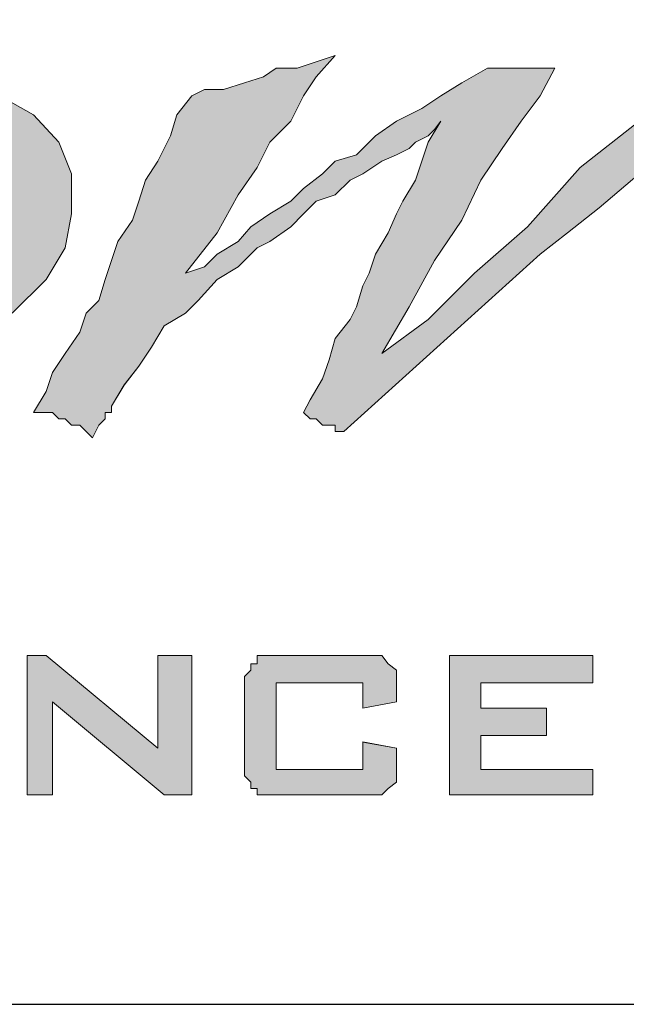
# Paper-space layout 'A3-V (Narrow)' of a CAD drawing. Header units: millimetres. Extents: x -4 to 293, y -14 to 406.
# Tile 5 of 17: x 114 to 121, y 6 to 17. Entities that reach past the tile are written whole.
import ezdxf

# ---------------------------------------------------------------- set-up
doc = ezdxf.new("R2010")
doc.units = ezdxf.units.MM
for name, color, linetype in [('Disegno1', 2, 'Continuous'), ('Tabella', 7, 'Continuous'), ('TabellaCampi', 2, 'Continuous'), ('TabellaIntestazioni', 1, 'Continuous')]:
    doc.layers.add(name, color=color, linetype=linetype)
doc.styles.get("Standard").update_dxf_attribs({"font": 'arial.ttf', "height": 3})

# ---------------------------------------------------------------- blocks, each defined once
blk = doc.blocks.new('L')
h = blk.add_hatch(color=5)
h.paths.add_polyline_path([(50.912, 9.696), (50.695, 9.334), (50.454, 9.021), (50.164, 8.659), (49.923, 8.274), (49.634, 7.912), (49.417, 7.526), (49.176, 7.213), (48.959, 6.852), (48.887, 6.707), (48.887, 6.466), (48.959, 6.321), (49.031, 6.177), (49.176, 6.104), (49.321, 6.008), (49.489, 5.935), (49.706, 5.935), (50.164, 5.935), (50.622, 6.104), (51.056, 6.249), (51.514, 6.393), (51.9, 6.707), (52.189, 6.924), (52.43, 7.141), (52.503, 7.382), (52.43, 7.382), (52.334, 7.382), (52.189, 7.382), (51.972, 7.31), (51.828, 7.31), (51.659, 7.31), (51.514, 7.31), (51.442, 7.31), (51.442, 7.213), (51.37, 7.141), (51.37, 7.068), (51.297, 6.924), (51.129, 6.852), (51.056, 6.707), (50.839, 6.61), (50.622, 6.466), (50.454, 6.393), (50.237, 6.393), (50.164, 6.393), (50.092, 6.393), (50.02, 6.466), (49.923, 6.538), (49.923, 6.707), (49.923, 6.779), (50.02, 6.996), (50.164, 7.382), (50.381, 7.912), (50.695, 8.346), (50.984, 8.876), (51.225, 9.334), (51.442, 9.624), (51.587, 9.696), (51.828, 9.696), (52.045, 9.792), (52.334, 9.792), (52.647, 9.792), (52.937, 9.696), (53.178, 9.696), (53.467, 9.624), (53.636, 9.551), (53.708, 9.624), (53.708, 9.696), (53.853, 9.865), (53.925, 10.009), (53.997, 10.154), (54.069, 10.299), (54.142, 10.467), (54.238, 10.54), (53.997, 10.54), (53.78, 10.54), (53.395, 10.467), (53.033, 10.467), (52.647, 10.395), (52.334, 10.299), (52.045, 10.226), (51.828, 10.226), (52.045, 10.467), (52.262, 10.757), (52.575, 11.07), (52.937, 11.359), (53.322, 11.745), (53.708, 12.034), (54.069, 12.348), (54.528, 12.637), (53.033, 12.637), (52.864, 12.42), (52.647, 12.203), (52.503, 11.89), (52.189, 11.6), (51.972, 11.215), (51.659, 10.829), (51.442, 10.467), (51.129, 10.009), (50.695, 10.009), (50.309, 9.937), (50.02, 9.937), (49.779, 9.865), (49.562, 9.865), (49.321, 9.865), (49.104, 9.865), (48.814, 9.937), (49.176, 10.54), (49.489, 11.07), (49.851, 11.432), (50.237, 11.745), (50.622, 11.89), (51.056, 11.962), (51.587, 11.962), (52.117, 11.817), (52.72, 12.565), (52.647, 12.637), (52.575, 12.637), (52.43, 12.637), (52.262, 12.637), (52.045, 12.637), (51.828, 12.565), (51.587, 12.565), (50.839, 12.492), (50.164, 12.275), (49.634, 11.89), (49.248, 11.504), (48.887, 11.142), (48.573, 10.684), (48.356, 10.226), (48.115, 9.937), (46.548, 9.937), (46.621, 9.865), (46.693, 9.696), (46.765, 9.624), (46.765, 9.551), (46.838, 9.479), (46.91, 9.407), (47.006, 9.407), (47.079, 9.407), (47.151, 9.407), (47.223, 9.407), (47.368, 9.407), (47.44, 9.407), (47.609, 9.407), (47.754, 9.407), (47.971, 9.479), (44.21, 4.2), (44.957, 3.597), (45.56, 4.441), (46.018, 5.188), (46.548, 5.935), (47.006, 6.707), (47.44, 7.454), (47.898, 8.129), (48.284, 8.804), (48.646, 9.479), (48.887, 9.551), (49.176, 9.551), (49.489, 9.551), (49.779, 9.624), (50.092, 9.624), (50.381, 9.624), (50.695, 9.624)])
h.paths.add_polyline_path([(46.548, 3.091), (48.212, 3.091), (48.212, 2.778), (46.91, 2.778), (46.91, 2.488), (47.681, 2.488), (47.681, 2.175), (46.91, 2.175), (46.91, 1.789), (48.212, 1.789), (48.212, 1.5), (46.548, 1.5)])
h.paths.add_polyline_path([(50.164, 2.778), (49.104, 2.778), (49.104, 2.488), (50.092, 2.488), (50.164, 2.488), (50.237, 2.488), (50.309, 2.488), (50.309, 2.392), (50.381, 2.392), (50.454, 2.32), (50.454, 2.247), (50.454, 2.175), (50.526, 2.175), (50.526, 2.103), (50.526, 1.886), (50.526, 1.789), (50.454, 1.789), (50.454, 1.717), (50.454, 1.645), (50.454, 1.572), (50.381, 1.572), (50.309, 1.5), (50.237, 1.5), (50.164, 1.5), (50.092, 1.5), (49.104, 1.5), (49.031, 1.5), (48.959, 1.5), (48.887, 1.5), (48.887, 1.572), (48.814, 1.572), (48.718, 1.645), (48.718, 1.717), (48.718, 1.789), (48.718, 1.886), (48.718, 1.958), (49.031, 1.958), (49.031, 1.789), (50.164, 1.789), (50.164, 2.175), (49.176, 2.175), (49.104, 2.175), (49.031, 2.175), (48.959, 2.175), (48.887, 2.175), (48.887, 2.247), (48.814, 2.247), (48.814, 2.32), (48.814, 2.392), (48.814, 2.488), (48.814, 2.561), (48.814, 2.705), (48.814, 2.778), (48.814, 2.85), (48.814, 2.922), (48.887, 2.995), (48.959, 3.091), (49.031, 3.091), (49.104, 3.091), (49.176, 3.091), (50.092, 3.091), (50.164, 3.091), (50.237, 3.091), (50.309, 3.091), (50.381, 2.995), (50.454, 2.922), (50.454, 2.85), (50.454, 2.778), (50.454, 2.705), (50.164, 2.633)])
h.paths.add_polyline_path([(46.163, 8.587), (46.163, 8.201), (46.09, 7.743), (45.873, 7.382), (45.488, 6.996), (45.03, 6.707), (44.596, 6.393), (43.993, 6.177), (43.294, 6.008), (42.619, 5.863), (41.944, 5.863), (41.414, 5.935), (40.811, 6.104), (40.377, 6.321), (39.992, 6.538), (39.702, 6.924), (39.534, 7.31), (39.534, 7.671), (39.702, 8.057), (39.919, 8.418), (40.209, 8.804), (40.667, 9.093), (41.197, 9.407), (41.8, 9.624), (42.475, 9.865), (43.077, 9.937), (43.752, 9.937), (44.355, 9.865), (44.885, 9.696), (45.343, 9.551), (45.705, 9.262), (46.018, 8.949)])
h.paths.add_polyline_path([(42.089, 9.262), (42.547, 9.334), (43.077, 9.334), (43.463, 9.334), (43.897, 9.19), (44.21, 9.021), (44.499, 8.876), (44.741, 8.587), (44.813, 8.346), (44.813, 8.057), (44.741, 7.743), (44.596, 7.454), (44.355, 7.213), (43.993, 6.924), (43.608, 6.779), (43.222, 6.538), (42.692, 6.466), (42.258, 6.393), (41.727, 6.393), (41.269, 6.393), (40.884, 6.538), (40.522, 6.707), (40.305, 6.852), (40.064, 7.068), (39.992, 7.382), (39.919, 7.671), (40.064, 7.984), (40.209, 8.274), (40.45, 8.515), (40.739, 8.732), (41.125, 8.949), (41.583, 9.19)], flags=16)
h.paths.add_polyline_path([(37.653, 10.082), (37.798, 10.082), (38.184, 10.082), (38.642, 10.009), (39.172, 10.009), (39.702, 9.937), (40.136, 9.865), (40.45, 9.865), (40.594, 9.792), (40.377, 9.696), (40.136, 9.624), (39.919, 9.479), (39.775, 9.407), (39.606, 9.262), (39.534, 9.19), (39.389, 9.021), (39.389, 8.949), (38.859, 9.262), (38.256, 9.407), (37.726, 9.551), (37.123, 9.551), (36.593, 9.551), (36.087, 9.479), (35.628, 9.407), (35.243, 9.262), (34.881, 9.093), (34.64, 8.949), (34.568, 8.804), (34.568, 8.659), (34.712, 8.515), (35.026, 8.346), (35.484, 8.274), (36.087, 8.274), (36.448, 8.274), (36.906, 8.274), (37.436, 8.201), (37.967, 8.201), (38.401, 8.057), (38.786, 7.816), (38.931, 7.743), (39.1, 7.526), (39.172, 7.382), (39.172, 7.141), (39.1, 7.068), (39.003, 6.996), (38.859, 6.852), (38.786, 6.779), (38.642, 6.61), (38.401, 6.538), (38.256, 6.466), (38.184, 6.393), (37.726, 6.249), (37.364, 6.177), (36.978, 6.104), (36.593, 6.008), (36.159, 6.008), (35.773, 5.935), (35.387, 6.008), (35.098, 6.008), (34.712, 6.104), (34.351, 6.177), (33.965, 6.321), (33.579, 6.466), (33.218, 6.61), (32.905, 6.779), (32.76, 6.996), (32.688, 7.141), (32.76, 7.141), (32.76, 7.213), (32.832, 7.213), (32.905, 7.31), (32.977, 7.31), (33.507, 6.924), (34.038, 6.61), (34.64, 6.466), (35.243, 6.321), (35.845, 6.321), (36.376, 6.321), (36.906, 6.393), (37.364, 6.466), (37.726, 6.61), (38.039, 6.779), (38.184, 6.996), (38.184, 7.141), (38.039, 7.31), (37.726, 7.526), (37.195, 7.599), (36.448, 7.671), (36.159, 7.743), (35.773, 7.816), (35.387, 7.912), (34.954, 8.057), (34.568, 8.201), (34.351, 8.346), (34.11, 8.659), (34.11, 8.876), (34.11, 9.093), (34.279, 9.262), (34.423, 9.407), (34.568, 9.551), (35.026, 9.792), (35.556, 9.937), (36.159, 10.009), (36.689, 10.082), (37.195, 10.082)])
h.paths.add_polyline_path([(34.881, 10.154), (34.568, 10.009), (34.351, 9.937), (34.11, 9.792), (33.893, 9.624), (33.748, 9.551), (33.579, 9.407), (33.507, 9.262), (33.435, 9.093), (33.29, 9.093), (33.146, 9.093), (32.905, 9.093), (32.76, 9.093), (32.615, 9.093), (32.374, 9.021), (32.23, 9.021), (32.013, 8.949), (31.482, 8.804), (31.024, 8.587), (30.494, 8.274), (29.964, 7.912), (29.457, 7.526), (28.999, 7.141), (28.541, 6.779), (28.252, 6.393), (28.156, 6.321), (28.011, 6.177), (27.939, 6.104), (27.794, 5.935), (27.722, 5.791), (27.553, 5.719), (27.481, 5.646), (27.481, 5.574), (27.408, 5.719), (27.408, 5.791), (27.336, 5.935), (27.264, 6.008), (27.264, 6.104), (27.191, 6.249), (27.119, 6.321), (27.119, 6.466), (27.408, 6.779), (27.722, 7.141), (28.011, 7.526), (28.252, 7.912), (28.397, 8.346), (28.614, 8.804), (28.758, 9.262), (28.999, 9.792), (30.663, 10.009), (30.494, 9.696), (30.277, 9.479), (30.06, 9.19), (29.819, 8.876), (29.602, 8.587), (29.361, 8.274), (29.144, 7.912), (28.927, 7.599), (29.144, 7.743), (29.361, 7.912), (29.602, 8.129), (29.891, 8.274), (30.205, 8.515), (30.494, 8.732), (30.735, 8.876), (30.952, 9.021), (31.169, 9.093), (31.41, 9.262), (31.627, 9.334), (31.868, 9.479), (32.085, 9.551), (32.302, 9.696), (32.543, 9.792), (32.688, 9.865), (33.146, 10.009), (33.579, 10.082), (34.038, 10.154), (34.351, 10.154), (34.64, 10.226), (34.785, 10.154)])
h.paths.add_polyline_path([(37.581, 3.091), (37.653, 3.091), (37.653, 2.995), (37.726, 2.995), (37.726, 2.922), (37.798, 2.922), (37.798, 2.85), (37.798, 2.778), (37.798, 2.705), (37.798, 1.886), (37.798, 1.789), (37.798, 1.717), (37.798, 1.645), (37.726, 1.645), (37.726, 1.572), (37.653, 1.572), (37.653, 1.5), (37.581, 1.5), (37.509, 1.5), (37.436, 1.5), (36.231, 1.5), (36.159, 1.5), (36.087, 1.5), (35.99, 1.5), (35.99, 1.572), (35.918, 1.572), (35.918, 1.645), (35.845, 1.645), (35.845, 1.717), (35.845, 1.789), (35.845, 1.886), (35.845, 2.705), (35.845, 2.778), (35.845, 2.85), (35.845, 2.922), (35.918, 2.922), (35.918, 2.995), (35.99, 2.995), (35.99, 3.091), (36.087, 3.091), (36.159, 3.091), (36.231, 3.091), (37.436, 3.091), (37.509, 3.091)])
h.paths.add_polyline_path([(38.497, 3.091), (38.859, 3.091), (38.859, 1.789), (39.992, 1.789), (39.992, 1.5), (38.497, 1.5)])
h.paths.add_polyline_path([(42.017, 2.778), (40.739, 2.778), (40.739, 1.789), (42.017, 1.789)], flags=16)
h.paths.add_polyline_path([(40.45, 2.705), (40.45, 2.778), (40.45, 2.85), (40.45, 2.922), (40.45, 2.995), (40.522, 2.995), (40.594, 3.091), (40.667, 3.091), (40.739, 3.091), (40.811, 3.091), (41.944, 3.091), (42.017, 3.091), (42.089, 3.091), (42.185, 3.091), (42.258, 3.091), (42.258, 2.995), (42.33, 2.995), (42.33, 2.922), (42.33, 2.85), (42.402, 2.85), (42.402, 2.778), (42.402, 2.705), (42.402, 1.886), (42.402, 1.789), (42.402, 1.717), (42.33, 1.717), (42.33, 1.645), (42.33, 1.572), (42.258, 1.572), (42.258, 1.5), (42.185, 1.5), (42.089, 1.5), (42.017, 1.5), (41.944, 1.5), (40.811, 1.5), (40.739, 1.5), (40.667, 1.5), (40.594, 1.5), (40.522, 1.572), (40.45, 1.572), (40.45, 1.645), (40.45, 1.717), (40.45, 1.789), (40.45, 1.886)])
h.paths.add_polyline_path([(44.499, 2.778), (43.391, 2.778), (43.391, 1.789), (44.499, 1.789), (44.499, 2.103), (43.897, 2.103), (43.897, 2.392), (44.885, 2.392), (44.885, 1.886), (44.885, 1.789), (44.885, 1.717), (44.813, 1.645), (44.813, 1.572), (44.741, 1.572), (44.741, 1.5), (44.668, 1.5), (44.596, 1.5), (44.499, 1.5), (43.391, 1.5), (43.294, 1.5), (43.222, 1.5), (43.15, 1.5), (43.077, 1.572), (43.005, 1.645), (43.005, 1.717), (43.005, 1.789), (43.005, 1.886), (43.005, 2.705), (43.005, 2.778), (43.005, 2.85), (43.005, 2.922), (43.077, 2.995), (43.15, 3.091), (43.222, 3.091), (43.294, 3.091), (43.391, 3.091), (44.499, 3.091), (44.596, 3.091), (44.668, 3.091), (44.741, 3.091), (44.741, 2.995), (44.813, 2.995), (44.813, 2.922), (44.885, 2.85), (44.885, 2.778), (44.885, 2.705), (44.499, 2.633)])
h.paths.add_polyline_path([(45.488, 3.091), (45.873, 3.091), (45.873, 1.5), (45.488, 1.5)])
h.paths.add_polyline_path([(29.747, 3.091), (29.819, 3.091), (29.891, 3.091), (29.964, 3.091), (29.964, 2.995), (30.06, 2.995), (30.06, 2.922), (30.132, 2.85), (30.132, 2.778), (30.132, 2.705), (30.132, 2.561), (29.747, 2.488), (29.747, 2.778), (28.758, 2.778), (28.758, 1.789), (29.747, 1.789), (29.747, 2.103), (30.132, 2.03), (30.132, 1.886), (30.132, 1.789), (30.132, 1.717), (30.06, 1.645), (30.06, 1.572), (29.964, 1.572), (29.964, 1.5), (29.891, 1.5), (29.819, 1.5), (29.747, 1.5), (28.758, 1.5), (28.686, 1.5), (28.614, 1.5), (28.541, 1.5), (28.469, 1.572), (28.397, 1.645), (28.397, 1.717), (28.397, 1.789), (28.397, 1.886), (28.397, 2.705), (28.397, 2.778), (28.397, 2.85), (28.397, 2.922), (28.469, 2.995), (28.541, 3.091), (28.614, 3.091), (28.686, 3.091), (28.758, 3.091)])
h.paths.add_polyline_path([(30.735, 3.091), (31.097, 3.091), (31.097, 2.488), (32.23, 2.488), (32.23, 3.091), (32.615, 3.091), (32.615, 1.5), (32.23, 1.5), (32.23, 2.175), (31.097, 2.175), (31.097, 1.5), (30.735, 1.5)])
h.paths.add_polyline_path([(33.29, 3.091), (33.579, 3.091), (34.881, 2.03), (34.881, 3.091), (35.17, 3.091), (35.17, 1.5), (34.954, 1.5), (33.676, 2.561), (33.676, 1.5), (33.29, 1.5)])
h.paths.add_polyline_path([(37.436, 2.778), (36.231, 2.778), (36.231, 1.789), (37.436, 1.789)], flags=16)
h.paths.add_polyline_path([(27.481, 9.021), (27.191, 9.334), (26.806, 9.551), (26.275, 9.696), (25.673, 9.865), (25.07, 9.865), (24.395, 9.865), (23.72, 9.696), (23.045, 9.551), (22.443, 9.334), (21.912, 9.021), (21.551, 8.659), (21.237, 8.346), (21.02, 7.984), (20.948, 7.599), (21.02, 7.213), (21.165, 6.852), (21.551, 6.538), (21.912, 6.321), (22.443, 6.177), (22.973, 6.008), (23.648, 6.008), (24.323, 6.008), (24.998, 6.104), (25.239, 6.177), (25.456, 6.249), (25.769, 6.393), (26.058, 6.466), (26.275, 6.61), (26.589, 6.707), (26.806, 6.852), (27.047, 6.924), (25.842, 7.141), (25.673, 6.996), (25.456, 6.852), (25.167, 6.707), (24.853, 6.61), (24.178, 6.466), (23.431, 6.466), (23.045, 6.466), (22.756, 6.538), (22.443, 6.61), (22.153, 6.779), (21.84, 6.924), (21.695, 7.141), (21.551, 7.454), (21.454, 7.743), (27.481, 7.599), (27.553, 7.743), (27.649, 7.912), (27.722, 7.984), (27.722, 8.129), (27.722, 8.274), (27.722, 8.418), (27.722, 8.587), (27.722, 8.659)])
h.paths.add_polyline_path([(22.901, 8.949), (23.262, 9.021), (23.648, 9.093), (23.865, 9.19), (24.251, 9.262), (24.636, 9.262), (25.07, 9.262), (25.6, 9.19), (26.058, 9.093), (26.372, 8.876), (26.516, 8.732), (26.589, 8.587), (26.589, 8.418), (26.589, 8.201), (21.454, 7.984), (21.623, 8.201), (21.84, 8.418), (22.226, 8.659), (22.515, 8.804)], flags=16)
h.paths.add_polyline_path([(20.707, 15.506), (21.84, 15.12), (22.973, 14.758), (23.865, 14.373), (24.636, 14.083), (25.239, 13.698), (25.673, 13.408), (26.058, 13.095), (26.203, 12.806), (26.275, 12.565), (26.203, 12.348), (26.058, 12.107), (25.769, 11.89), (25.383, 11.673), (24.323, 11.359), (22.973, 11.07), (21.31, 10.829), (19.429, 10.684), (17.404, 10.612), (15.283, 10.612), (13.114, 10.684), (10.92, 10.829), (8.823, 10.998), (6.774, 11.287), (8.437, 12.806), (8.823, 12.565), (9.257, 12.275), (9.787, 12.034), (10.317, 11.89), (11.595, 11.6), (12.873, 11.287), (14.319, 11.215), (15.813, 11.142), (17.236, 11.142), (18.682, 11.215), (20.032, 11.359), (21.237, 11.6), (22.298, 11.89), (23.118, 12.203), (23.431, 12.42), (23.648, 12.565), (23.793, 12.806), (23.865, 13.023), (23.865, 13.24), (23.793, 13.481), (23.576, 13.698), (23.359, 13.915), (22.756, 14.3), (21.985, 14.614), (21.02, 14.831), (19.887, 15.048), (18.61, 15.289), (17.236, 15.433), (15.813, 15.506), (14.222, 15.506), (12.728, 15.433), (11.137, 15.361), (9.57, 15.12), (7.979, 14.903), (6.557, 14.517), (5.11, 14.011), (4.435, 13.77), (3.833, 13.481), (3.23, 13.095), (2.628, 12.806), (0, 13.553), (2.025, 14.228), (4.002, 14.831), (5.882, 15.216), (7.762, 15.578), (9.498, 15.819), (11.137, 15.964), (12.728, 16.108), (14.15, 16.108), (15.597, 16.108), (16.874, 16.036), (18.007, 15.891), (19.044, 15.819)])
h.paths.add_polyline_path([(20.707, 9.696), (21.02, 9.865), (21.237, 10.009), (21.551, 10.154), (21.768, 10.154), (21.985, 10.154), (22.153, 10.154), (22.298, 10.154), (22.37, 10.154), (22.443, 10.154), (22.587, 10.082), (22.828, 10.009), (23.045, 9.865), (22.443, 9.792), (21.84, 9.551), (21.237, 9.334), (20.635, 8.949), (20.104, 8.587), (19.646, 8.201), (19.285, 7.912), (18.971, 7.671), (16.729, 5.646), (16.633, 5.646), (16.633, 5.719), (16.561, 5.719), (16.488, 5.719), (16.416, 5.791), (16.344, 5.791), (16.271, 5.863), (16.344, 6.008), (16.488, 6.249), (16.561, 6.466), (16.633, 6.707), (16.802, 6.924), (16.874, 7.068), (16.946, 7.31), (17.019, 7.454), (17.091, 7.671), (17.236, 7.912), (17.332, 8.129), (17.404, 8.274), (17.549, 8.515), (17.621, 8.732), (17.694, 8.949), (17.838, 9.19), (17.766, 9.093), (17.694, 9.021), (17.549, 8.949), (17.477, 8.876), (17.332, 8.804), (17.163, 8.732), (16.946, 8.587), (16.802, 8.515), (16.633, 8.346), (16.416, 8.274), (16.271, 8.129), (16.127, 7.984), (15.886, 7.816), (15.741, 7.743), (15.597, 7.599), (15.524, 7.526), (15.283, 7.382), (15.066, 7.141), (14.922, 6.996), (14.68, 6.852), (14.536, 6.61), (14.391, 6.393), (14.222, 6.177), (14.078, 5.935), (14.078, 5.863), (14.006, 5.863), (14.006, 5.791), (13.933, 5.719), (13.861, 5.574), (13.789, 5.646), (13.716, 5.719), (13.62, 5.719), (13.548, 5.791), (13.475, 5.791), (13.403, 5.863), (13.258, 5.863), (13.186, 5.863), (13.331, 6.104), (13.403, 6.321), (13.548, 6.538), (13.716, 6.779), (13.789, 6.996), (13.933, 7.141), (14.006, 7.382), (14.078, 7.599), (14.15, 7.816), (14.319, 8.057), (14.391, 8.274), (14.464, 8.515), (14.608, 8.732), (14.753, 9.021), (14.825, 9.262), (14.994, 9.479), (15.138, 9.551), (15.355, 9.551), (15.597, 9.624), (15.813, 9.696), (15.958, 9.792), (16.199, 9.792), (16.416, 9.865), (16.633, 9.937), (16.416, 9.696), (16.271, 9.479), (16.127, 9.19), (15.886, 8.949), (15.741, 8.659), (15.524, 8.346), (15.283, 7.912), (14.922, 7.454), (15.138, 7.526), (15.283, 7.671), (15.524, 7.816), (15.669, 7.984), (15.886, 8.129), (16.127, 8.274), (16.271, 8.418), (16.488, 8.587), (16.633, 8.732), (16.874, 8.804), (17.091, 9.021), (17.332, 9.19), (17.621, 9.334), (17.838, 9.479), (18.079, 9.624), (18.369, 9.792), (18.441, 9.792), (18.537, 9.792), (18.682, 9.792), (18.754, 9.792), (18.827, 9.792), (18.971, 9.792), (19.044, 9.792), (19.14, 9.792), (18.971, 9.479), (18.754, 9.19), (18.537, 8.876), (18.296, 8.515), (18.079, 8.057), (17.766, 7.599), (17.477, 7.068), (17.163, 6.538), (17.694, 6.924), (18.224, 7.454), (18.827, 7.984), (19.429, 8.659), (20.104, 9.19)])
h.paths.add_polyline_path([(12.342, 9.696), (12.8, 9.479), (13.186, 9.262), (13.475, 8.949), (13.62, 8.587), (13.62, 8.129), (13.548, 7.743), (13.331, 7.382), (12.945, 6.996), (12.511, 6.707), (11.981, 6.393), (11.45, 6.177), (10.775, 5.935), (10.1, 5.863), (9.425, 5.863), (8.823, 5.935), (8.292, 6.104), (7.834, 6.321), (7.449, 6.538), (7.159, 6.852), (7.015, 7.213), (7.015, 7.671), (7.159, 8.057), (7.376, 8.418), (7.69, 8.804), (8.124, 9.093), (8.654, 9.407), (9.257, 9.624), (9.859, 9.792), (10.534, 9.937), (11.233, 9.937), (11.836, 9.865)])
h.paths.add_polyline_path([(21.695, 2.561), (21.623, 2.633), (21.551, 2.705), (21.454, 2.705), (21.454, 2.778), (21.382, 2.778), (21.31, 2.778), (21.237, 2.778), (21.165, 2.778), (20.49, 2.778), (20.49, 1.789), (21.02, 1.789), (21.093, 1.789), (21.165, 1.789), (21.237, 1.789), (21.31, 1.789), (21.382, 1.886), (21.454, 1.886), (21.551, 1.886), (21.623, 1.958), (21.623, 2.03), (21.695, 2.103), (21.695, 2.175), (21.695, 2.247), (21.695, 2.32), (21.695, 2.392), (21.695, 2.488)], flags=16)
h.paths.add_polyline_path([(21.165, 3.091), (21.31, 3.091), (21.382, 3.091), (21.454, 3.091), (21.551, 2.995), (21.623, 2.995), (21.695, 2.922), (21.768, 2.922), (21.84, 2.85), (21.912, 2.85), (21.912, 2.778), (21.985, 2.705), (21.985, 2.633), (22.057, 2.561), (22.057, 2.488), (22.057, 2.392), (22.057, 2.32), (22.057, 2.175), (22.057, 2.103), (22.057, 2.03), (21.985, 1.958), (21.985, 1.886), (21.912, 1.789), (21.912, 1.717), (21.84, 1.717), (21.768, 1.645), (21.695, 1.572), (21.623, 1.572), (21.551, 1.572), (21.382, 1.5), (21.31, 1.5), (21.165, 1.5), (21.093, 1.5), (20.104, 1.5), (20.104, 3.091)])
h.paths.add_polyline_path([(24.636, 3.091), (23.72, 3.091), (23.72, 3.453), (25.914, 3.453), (25.914, 3.091), (25.07, 3.091), (25.07, 1.5), (24.636, 1.5)])
h.paths.add_polyline_path([(26.203, 3.091), (27.866, 3.091), (27.866, 2.778), (26.589, 2.778), (26.589, 2.488), (27.336, 2.488), (27.336, 2.175), (26.589, 2.175), (26.589, 1.789), (27.866, 1.789), (27.866, 1.5), (26.203, 1.5)])
h.paths.add_polyline_path([(13.114, 3.091), (13.331, 3.091), (14.608, 2.03), (14.608, 3.091), (14.994, 3.091), (14.994, 1.5), (14.68, 1.5), (13.403, 2.561), (13.403, 1.5), (13.114, 1.5)])
h.paths.add_polyline_path([(16.946, 2.778), (15.958, 2.778), (15.958, 1.789), (16.946, 1.789), (16.946, 2.103), (17.332, 2.03), (17.332, 1.886), (17.332, 1.789), (17.332, 1.717), (17.332, 1.645), (17.236, 1.572), (17.163, 1.5), (17.091, 1.5), (17.019, 1.5), (16.946, 1.5), (15.958, 1.5), (15.886, 1.5), (15.813, 1.5), (15.741, 1.5), (15.741, 1.572), (15.669, 1.572), (15.669, 1.645), (15.597, 1.717), (15.597, 1.789), (15.597, 1.886), (15.597, 2.705), (15.597, 2.778), (15.597, 2.85), (15.669, 2.922), (15.669, 2.995), (15.741, 2.995), (15.741, 3.091), (15.813, 3.091), (15.886, 3.091), (15.958, 3.091), (16.946, 3.091), (17.019, 3.091), (17.091, 3.091), (17.163, 3.091), (17.236, 2.995), (17.332, 2.922), (17.332, 2.85), (17.332, 2.778), (17.332, 2.705), (17.332, 2.561), (16.946, 2.488)])
h.paths.add_polyline_path([(17.935, 3.091), (19.574, 3.091), (19.574, 2.778), (18.296, 2.778), (18.296, 2.488), (19.044, 2.488), (19.044, 2.175), (18.296, 2.175), (18.296, 1.789), (19.574, 1.789), (19.574, 1.5), (17.935, 1.5)])
h.paths.add_polyline_path([(12.27, 8.274), (12.27, 8.057), (12.198, 7.743), (12.053, 7.454), (11.836, 7.141), (11.45, 6.924), (11.065, 6.707), (10.703, 6.538), (10.173, 6.393), (9.642, 6.321), (9.184, 6.321), (8.726, 6.393), (8.365, 6.466), (7.979, 6.61), (7.762, 6.852), (7.521, 7.068), (7.449, 7.382), (7.376, 7.671), (7.449, 7.984), (7.69, 8.201), (7.907, 8.515), (8.22, 8.732), (8.582, 8.949), (9.04, 9.093), (9.57, 9.262), (10.028, 9.334), (10.534, 9.334), (10.92, 9.262), (11.378, 9.19), (11.667, 9.021), (11.981, 8.804), (12.198, 8.587)], flags=16)
h.paths.add_polyline_path([(10.703, 13.408), (9.859, 13.167), (2.194, 4.899), (4.749, 6.008)])
h.paths.add_polyline_path([(4.291, 3.453), (4.677, 3.453), (5.81, 1.5), (5.279, 1.5), (5.038, 1.958), (3.905, 1.958), (3.688, 1.5), (3.23, 1.5)])
h.paths.add_polyline_path([(7.69, 2.561), (7.617, 2.633), (7.617, 2.705), (7.521, 2.705), (7.449, 2.778), (7.376, 2.778), (7.304, 2.778), (7.232, 2.778), (7.159, 2.778), (6.557, 2.778), (6.557, 1.789), (7.015, 1.789), (7.087, 1.789), (7.159, 1.789), (7.232, 1.789), (7.304, 1.789), (7.376, 1.886), (7.449, 1.886), (7.521, 1.886), (7.617, 1.958), (7.69, 2.03), (7.69, 2.103), (7.69, 2.175), (7.69, 2.247), (7.69, 2.32), (7.69, 2.392), (7.69, 2.488)], flags=16)
h.paths.add_polyline_path([(6.171, 3.091), (7.159, 3.091), (7.304, 3.091), (7.376, 3.091), (7.449, 3.091), (7.521, 2.995), (7.69, 2.995), (7.762, 2.922), (7.834, 2.85), (7.907, 2.85), (7.979, 2.778), (7.979, 2.705), (8.051, 2.633), (8.051, 2.561), (8.051, 2.488), (8.051, 2.392), (8.051, 2.32), (8.051, 2.175), (8.051, 2.103), (8.051, 2.03), (8.051, 1.958), (7.979, 1.886), (7.979, 1.789), (7.907, 1.717), (7.834, 1.717), (7.762, 1.645), (7.69, 1.572), (7.617, 1.572), (7.521, 1.572), (7.449, 1.5), (7.304, 1.5), (7.232, 1.5), (7.087, 1.5), (6.171, 1.5)])
h.paths.add_polyline_path([(8.365, 3.091), (8.823, 3.091), (9.425, 1.958), (10.1, 3.091), (10.462, 3.091), (9.57, 1.5), (9.329, 1.5)])
h.paths.add_polyline_path([(11.45, 3.091), (11.74, 3.091), (12.656, 1.5), (12.27, 1.5), (12.053, 1.886), (11.065, 1.886), (10.848, 1.5), (10.534, 1.5)])
h.paths.add_polyline_path([(11.233, 2.103), (11.908, 2.103), (11.595, 2.778)], flags=16)
h.paths.add_polyline_path([(4.074, 2.247), (4.893, 2.247), (4.435, 3.091)], flags=16)
at = {"layer": 'Tabella', "color": 7, "lineweight": 0}
for p, q in [((16.633, 9.937), (16.416, 9.696)), ((16.416, 9.865), (16.633, 9.937)), ((15.813, 9.696), (15.958, 9.792)), ((15.958, 9.792), (16.199, 9.792)), ((16.199, 9.792), (16.416, 9.865)), ((18.079, 9.624), (18.369, 9.792)), ((18.369, 9.792), (18.441, 9.792)), ((18.441, 9.792), (18.537, 9.792)), ((18.537, 9.792), (18.682, 9.792)), ((18.682, 9.792), (18.754, 9.792)), ((18.754, 9.792), (18.827, 9.792)), ((18.827, 9.792), (18.971, 9.792)), ((19.14, 9.792), (18.971, 9.479)), ((18.971, 9.792), (19.044, 9.792)), ((19.044, 9.792), (19.14, 9.792)), ((15.597, 9.624), (15.813, 9.696)), ((16.416, 9.696), (16.271, 9.479)), ((15.355, 9.551), (15.597, 9.624)), ((17.838, 9.479), (18.079, 9.624)), ((12.8, 9.479), (13.186, 9.262)), ((14.825, 9.262), (14.994, 9.479)), ((14.994, 9.479), (15.138, 9.551)), ((15.138, 9.551), (15.355, 9.551)), ((16.271, 9.479), (16.127, 9.19)), ((17.621, 9.334), (17.838, 9.479)), ((18.971, 9.479), (18.754, 9.19)), ((17.332, 9.19), (17.621, 9.334)), ((13.186, 9.262), (13.475, 8.949)), ((14.753, 9.021), (14.825, 9.262)), ((16.127, 9.19), (15.886, 8.949)), ((17.091, 9.021), (17.332, 9.19)), ((17.694, 8.949), (17.838, 9.19)), ((17.838, 9.19), (17.766, 9.093)), ((18.754, 9.19), (18.537, 8.876)), ((19.429, 8.659), (20.104, 9.19)), ((14.608, 8.732), (14.753, 9.021)), ((16.874, 8.804), (17.091, 9.021)), ((17.694, 9.021), (17.549, 8.949)), ((17.766, 9.093), (17.694, 9.021)), ((13.475, 8.949), (13.62, 8.587)), ((15.886, 8.949), (15.741, 8.659)), ((17.549, 8.949), (17.477, 8.876)), ((17.621, 8.732), (17.694, 8.949)), ((16.633, 8.732), (16.874, 8.804)), ((17.332, 8.804), (17.163, 8.732)), ((17.477, 8.876), (17.332, 8.804)), ((18.537, 8.876), (18.296, 8.515)), ((14.464, 8.515), (14.608, 8.732)), ((15.741, 8.659), (15.524, 8.346)), ((16.488, 8.587), (16.633, 8.732)), ((17.163, 8.732), (16.946, 8.587)), ((17.549, 8.515), (17.621, 8.732)), ((18.827, 7.984), (19.429, 8.659)), ((13.62, 8.587), (13.62, 8.129)), ((16.271, 8.418), (16.488, 8.587)), ((16.946, 8.587), (16.802, 8.515)), ((20.104, 8.587), (19.646, 8.201)), ((14.391, 8.274), (14.464, 8.515)), ((16.802, 8.515), (16.633, 8.346)), ((17.404, 8.274), (17.549, 8.515)), ((18.296, 8.515), (18.079, 8.057)), ((15.524, 8.346), (15.283, 7.912)), ((16.127, 8.274), (16.271, 8.418)), ((16.633, 8.346), (16.416, 8.274)), ((14.319, 8.057), (14.391, 8.274)), ((15.886, 8.129), (16.127, 8.274)), ((16.416, 8.274), (16.271, 8.129)), ((17.332, 8.129), (17.404, 8.274)), ((13.62, 8.129), (13.548, 7.743)), ((15.669, 7.984), (15.886, 8.129)), ((16.271, 8.129), (16.127, 7.984)), ((17.236, 7.912), (17.332, 8.129)), ((19.646, 8.201), (19.285, 7.912)), ((14.15, 7.816), (14.319, 8.057)), ((15.524, 7.816), (15.669, 7.984)), ((16.127, 7.984), (15.886, 7.816)), ((18.079, 8.057), (17.766, 7.599)), ((18.224, 7.454), (18.827, 7.984)), ((15.283, 7.912), (14.922, 7.454)), ((17.091, 7.671), (17.236, 7.912)), ((19.285, 7.912), (18.971, 7.671)), ((14.078, 7.599), (14.15, 7.816)), ((15.283, 7.671), (15.524, 7.816)), ((15.886, 7.816), (15.741, 7.743)), ((13.548, 7.743), (13.331, 7.382)), ((15.138, 7.526), (15.283, 7.671)), ((15.741, 7.743), (15.597, 7.599)), ((18.971, 7.671), (16.729, 5.646)), ((17.019, 7.454), (17.091, 7.671)), ((14.006, 7.382), (14.078, 7.599)), ((15.597, 7.599), (15.524, 7.526)), ((17.766, 7.599), (17.477, 7.068)), ((14.922, 7.454), (15.138, 7.526)), ((15.524, 7.526), (15.283, 7.382)), ((16.946, 7.31), (17.019, 7.454)), ((17.694, 6.924), (18.224, 7.454)), ((13.331, 7.382), (12.945, 6.996)), ((13.933, 7.141), (14.006, 7.382)), ((15.283, 7.382), (15.066, 7.141)), ((16.874, 7.068), (16.946, 7.31)), ((13.789, 6.996), (13.933, 7.141)), ((15.066, 7.141), (14.922, 6.996)), ((13.716, 6.779), (13.789, 6.996)), ((14.922, 6.996), (14.68, 6.852)), ((16.802, 6.924), (16.874, 7.068)), ((17.477, 7.068), (17.163, 6.538)), ((16.633, 6.707), (16.802, 6.924)), ((17.163, 6.538), (17.694, 6.924)), ((13.548, 6.538), (13.716, 6.779)), ((14.68, 6.852), (14.536, 6.61)), ((16.561, 6.466), (16.633, 6.707)), ((13.403, 6.321), (13.548, 6.538)), ((14.536, 6.61), (14.391, 6.393)), ((16.488, 6.249), (16.561, 6.466)), ((13.331, 6.104), (13.403, 6.321)), ((14.391, 6.393), (14.222, 6.177)), ((16.344, 6.008), (16.488, 6.249)), ((13.186, 5.863), (13.331, 6.104)), ((14.222, 6.177), (14.078, 5.935)), ((16.271, 5.863), (16.344, 6.008)), ((13.258, 5.863), (13.186, 5.863)), ((13.403, 5.863), (13.258, 5.863)), ((13.475, 5.791), (13.403, 5.863)), ((14.006, 5.863), (14.006, 5.791)), ((14.078, 5.863), (14.006, 5.863)), ((14.078, 5.935), (14.078, 5.863)), ((16.344, 5.791), (16.271, 5.863)), ((13.548, 5.791), (13.475, 5.791)), ((13.62, 5.719), (13.548, 5.791)), ((14.006, 5.791), (13.933, 5.719)), ((16.416, 5.791), (16.344, 5.791)), ((16.488, 5.719), (16.416, 5.791)), ((13.716, 5.719), (13.62, 5.719)), ((13.789, 5.646), (13.716, 5.719)), ((13.861, 5.574), (13.789, 5.646)), ((13.933, 5.719), (13.861, 5.574)), ((16.561, 5.719), (16.488, 5.719)), ((16.633, 5.719), (16.561, 5.719)), ((16.633, 5.646), (16.633, 5.719)), ((16.729, 5.646), (16.633, 5.646)), ((13.861, 5.574), (13.861, 5.574)), ((13.114, 3.091), (13.331, 3.091)), ((13.114, 1.5), (13.114, 3.091)), ((13.331, 3.091), (14.608, 2.03)), ((14.608, 3.091), (14.994, 3.091)), ((14.608, 2.03), (14.608, 3.091)), ((14.994, 3.091), (14.994, 1.5)), ((15.741, 3.091), (15.813, 3.091)), ((15.741, 2.995), (15.741, 3.091)), ((15.813, 3.091), (15.886, 3.091)), ((15.886, 3.091), (15.958, 3.091)), ((15.958, 3.091), (16.946, 3.091)), ((16.946, 3.091), (17.019, 3.091)), ((17.019, 3.091), (17.091, 3.091)), ((17.091, 3.091), (17.163, 3.091)), ((17.163, 3.091), (17.236, 2.995)), ((17.935, 3.091), (19.574, 3.091)), ((17.935, 1.5), (17.935, 3.091)), ((19.574, 3.091), (19.574, 2.778)), ((15.597, 2.85), (15.669, 2.922)), ((15.669, 2.995), (15.741, 2.995)), ((15.669, 2.922), (15.669, 2.995)), ((17.236, 2.995), (17.332, 2.922)), ((17.332, 2.922), (17.332, 2.85)), ((15.597, 2.778), (15.597, 2.85)), ((17.332, 2.85), (17.332, 2.778)), ((15.597, 2.705), (15.597, 2.778)), ((15.597, 1.886), (15.597, 2.705)), ((15.958, 2.778), (15.958, 1.789)), ((16.946, 2.778), (15.958, 2.778)), ((16.946, 2.778), (16.946, 2.778)), ((16.946, 2.488), (16.946, 2.778)), ((17.332, 2.778), (17.332, 2.705)), ((17.332, 2.705), (17.332, 2.561)), ((18.296, 2.778), (18.296, 2.488)), ((19.574, 2.778), (18.296, 2.778)), ((13.403, 2.561), (13.403, 1.5)), ((14.68, 1.5), (13.403, 2.561)), ((17.332, 2.561), (16.946, 2.488)), ((18.296, 2.488), (19.044, 2.488)), ((19.044, 2.488), (19.044, 2.175)), ((18.296, 2.175), (18.296, 1.789)), ((19.044, 2.175), (18.296, 2.175)), ((16.946, 2.103), (17.332, 2.03)), ((16.946, 1.789), (16.946, 2.103)), ((17.332, 2.03), (17.332, 1.886)), ((15.597, 1.789), (15.597, 1.886)), ((17.332, 1.886), (17.332, 1.789)), ((15.597, 1.717), (15.597, 1.789)), ((15.669, 1.645), (15.597, 1.717)), ((15.958, 1.789), (16.946, 1.789)), ((17.332, 1.789), (17.332, 1.717)), ((17.332, 1.717), (17.332, 1.645)), ((18.296, 1.789), (19.574, 1.789)), ((19.574, 1.789), (19.574, 1.5)), ((15.669, 1.572), (15.669, 1.645)), ((17.332, 1.645), (17.236, 1.572)), ((13.114, 1.5), (13.114, 1.5)), ((13.403, 1.5), (13.114, 1.5)), ((14.994, 1.5), (14.68, 1.5)), ((15.741, 1.572), (15.669, 1.572)), ((15.741, 1.5), (15.741, 1.572)), ((15.813, 1.5), (15.741, 1.5)), ((15.886, 1.5), (15.813, 1.5)), ((15.958, 1.5), (15.886, 1.5)), ((16.946, 1.5), (15.958, 1.5)), ((17.019, 1.5), (16.946, 1.5)), ((17.091, 1.5), (17.019, 1.5)), ((17.163, 1.5), (17.091, 1.5)), ((17.236, 1.572), (17.163, 1.5)), ((17.935, 1.5), (17.935, 1.5)), ((19.574, 1.5), (17.935, 1.5))]:
    blk.add_line(p, q, dxfattribs=at)
blk = doc.blocks.new('powersoft')
at = {"layer": 'Tabella', "color": 7, "lineweight": 0}
for p, q in [((-165.367, 10.829), (-165.584, 10.588)), ((-165.584, 10.757), (-165.367, 10.829)), ((-166.187, 10.588), (-166.042, 10.684)), ((-166.042, 10.684), (-165.801, 10.684)), ((-165.801, 10.684), (-165.584, 10.757)), ((-163.921, 10.516), (-163.631, 10.684)), ((-163.631, 10.684), (-163.559, 10.684)), ((-163.559, 10.684), (-163.463, 10.684)), ((-163.463, 10.684), (-163.318, 10.684)), ((-163.318, 10.684), (-163.246, 10.684)), ((-163.246, 10.684), (-163.173, 10.684)), ((-163.173, 10.684), (-163.029, 10.684)), ((-162.86, 10.684), (-163.029, 10.371)), ((-163.029, 10.684), (-162.956, 10.684)), ((-162.956, 10.684), (-162.86, 10.684)), ((-166.403, 10.516), (-166.187, 10.588)), ((-165.584, 10.588), (-165.729, 10.371)), ((-166.645, 10.443), (-166.403, 10.516)), ((-164.162, 10.371), (-163.921, 10.516)), ((-169.2, 10.371), (-168.814, 10.154)), ((-167.175, 10.154), (-167.006, 10.371)), ((-167.006, 10.371), (-166.862, 10.443)), ((-166.862, 10.443), (-166.645, 10.443)), ((-165.729, 10.371), (-165.873, 10.082)), ((-164.379, 10.226), (-164.162, 10.371)), ((-163.029, 10.371), (-163.246, 10.082)), ((-168.814, 10.154), (-168.525, 9.841)), ((-167.247, 9.913), (-167.175, 10.154)), ((-164.668, 10.082), (-164.379, 10.226)), ((-165.873, 10.082), (-166.114, 9.841)), ((-164.909, 9.913), (-164.668, 10.082)), ((-164.306, 9.841), (-164.162, 10.082)), ((-164.162, 10.082), (-164.234, 9.985)), ((-163.246, 10.082), (-163.463, 9.768)), ((-162.571, 9.551), (-161.896, 10.082)), ((-167.392, 9.624), (-167.247, 9.913)), ((-165.126, 9.696), (-164.909, 9.913)), ((-164.306, 9.913), (-164.451, 9.841)), ((-164.234, 9.985), (-164.306, 9.913)), ((-168.525, 9.841), (-168.38, 9.479)), ((-166.114, 9.841), (-166.259, 9.551)), ((-164.451, 9.841), (-164.523, 9.768)), ((-164.379, 9.624), (-164.306, 9.841)), ((-165.367, 9.624), (-165.126, 9.696)), ((-164.668, 9.696), (-164.837, 9.624)), ((-164.523, 9.768), (-164.668, 9.696)), ((-163.463, 9.768), (-163.704, 9.407)), ((-167.536, 9.407), (-167.392, 9.624)), ((-165.512, 9.479), (-165.367, 9.624)), ((-164.837, 9.624), (-165.054, 9.479)), ((-164.451, 9.407), (-164.379, 9.624)), ((-168.38, 9.479), (-168.38, 9.021)), ((-166.259, 9.551), (-166.476, 9.238)), ((-165.729, 9.31), (-165.512, 9.479)), ((-165.054, 9.479), (-165.198, 9.407)), ((-163.173, 8.876), (-162.571, 9.551)), ((-161.896, 9.479), (-162.354, 9.093)), ((-167.609, 9.166), (-167.536, 9.407)), ((-165.198, 9.407), (-165.367, 9.238)), ((-164.596, 9.166), (-164.451, 9.407)), ((-163.704, 9.407), (-163.921, 8.949)), ((-166.476, 9.238), (-166.717, 8.804)), ((-165.873, 9.166), (-165.729, 9.31)), ((-165.367, 9.238), (-165.584, 9.166)), ((-167.681, 8.949), (-167.609, 9.166)), ((-166.114, 9.021), (-165.873, 9.166)), ((-165.584, 9.166), (-165.729, 9.021)), ((-164.668, 9.021), (-164.596, 9.166)), ((-168.38, 9.021), (-168.452, 8.635)), ((-166.331, 8.876), (-166.114, 9.021)), ((-165.729, 9.021), (-165.873, 8.876)), ((-164.764, 8.804), (-164.668, 9.021)), ((-162.354, 9.093), (-162.715, 8.804)), ((-167.85, 8.708), (-167.681, 8.949)), ((-163.921, 8.949), (-164.234, 8.491)), ((-166.717, 8.804), (-167.078, 8.346)), ((-166.476, 8.708), (-166.331, 8.876)), ((-165.873, 8.876), (-166.114, 8.708)), ((-164.909, 8.563), (-164.764, 8.804)), ((-163.776, 8.346), (-163.173, 8.876)), ((-162.715, 8.804), (-163.029, 8.563)), ((-167.922, 8.491), (-167.85, 8.708)), ((-166.717, 8.563), (-166.476, 8.708)), ((-166.114, 8.708), (-166.259, 8.635)), ((-168.452, 8.635), (-168.669, 8.274)), ((-166.862, 8.418), (-166.717, 8.563)), ((-166.259, 8.635), (-166.403, 8.491)), ((-163.029, 8.563), (-165.271, 6.538)), ((-164.981, 8.346), (-164.909, 8.563)), ((-167.994, 8.274), (-167.922, 8.491)), ((-166.403, 8.491), (-166.476, 8.418)), ((-164.234, 8.491), (-164.523, 7.96)), ((-167.078, 8.346), (-166.862, 8.418)), ((-166.476, 8.418), (-166.717, 8.274)), ((-165.054, 8.201), (-164.981, 8.346)), ((-164.306, 7.816), (-163.776, 8.346)), ((-168.669, 8.274), (-169.055, 7.888)), ((-168.067, 8.033), (-167.994, 8.274)), ((-166.717, 8.274), (-166.934, 8.033)), ((-165.126, 7.96), (-165.054, 8.201)), ((-168.211, 7.888), (-168.067, 8.033)), ((-166.934, 8.033), (-167.078, 7.888)), ((-168.284, 7.671), (-168.211, 7.888)), ((-167.078, 7.888), (-167.32, 7.743)), ((-165.198, 7.816), (-165.126, 7.96)), ((-164.523, 7.96), (-164.837, 7.43)), ((-165.367, 7.599), (-165.198, 7.816)), ((-164.837, 7.43), (-164.306, 7.816)), ((-168.452, 7.43), (-168.284, 7.671)), ((-167.32, 7.743), (-167.464, 7.502)), ((-165.439, 7.358), (-165.367, 7.599)), ((-168.597, 7.213), (-168.452, 7.43)), ((-167.464, 7.502), (-167.609, 7.285)), ((-165.512, 7.141), (-165.439, 7.358)), ((-168.669, 6.996), (-168.597, 7.213)), ((-167.609, 7.285), (-167.778, 7.068)), ((-165.656, 6.9), (-165.512, 7.141)), ((-168.814, 6.755), (-168.669, 6.996)), ((-167.778, 7.068), (-167.922, 6.827)), ((-165.729, 6.755), (-165.656, 6.9)), ((-168.742, 6.755), (-168.814, 6.755)), ((-168.597, 6.755), (-168.742, 6.755)), ((-168.525, 6.683), (-168.597, 6.755)), ((-167.994, 6.755), (-167.994, 6.683)), ((-167.922, 6.755), (-167.994, 6.755)), ((-167.922, 6.827), (-167.922, 6.755)), ((-165.656, 6.683), (-165.729, 6.755)), ((-168.452, 6.683), (-168.525, 6.683)), ((-168.38, 6.61), (-168.452, 6.683)), ((-167.994, 6.683), (-168.067, 6.61)), ((-165.584, 6.683), (-165.656, 6.683)), ((-165.512, 6.61), (-165.584, 6.683)), ((-168.284, 6.61), (-168.38, 6.61)), ((-168.211, 6.538), (-168.284, 6.61)), ((-168.139, 6.466), (-168.211, 6.538)), ((-168.067, 6.61), (-168.139, 6.466)), ((-165.439, 6.61), (-165.512, 6.61)), ((-165.367, 6.61), (-165.439, 6.61)), ((-165.367, 6.538), (-165.367, 6.61)), ((-165.271, 6.538), (-165.367, 6.538)), ((-168.139, 6.466), (-168.139, 6.466)), ((-168.886, 3.983), (-168.669, 3.983)), ((-168.886, 2.392), (-168.886, 3.983)), ((-168.669, 3.983), (-167.392, 2.922)), ((-167.392, 3.983), (-167.006, 3.983)), ((-167.392, 2.922), (-167.392, 3.983)), ((-167.006, 3.983), (-167.006, 2.392)), ((-166.259, 3.983), (-166.187, 3.983)), ((-166.259, 3.886), (-166.259, 3.983)), ((-166.187, 3.983), (-166.114, 3.983)), ((-166.114, 3.983), (-166.042, 3.983)), ((-166.042, 3.983), (-165.054, 3.983)), ((-165.054, 3.983), (-164.981, 3.983)), ((-164.981, 3.983), (-164.909, 3.983)), ((-164.909, 3.983), (-164.837, 3.983)), ((-164.837, 3.983), (-164.764, 3.886)), ((-164.065, 3.983), (-162.426, 3.983)), ((-164.065, 2.392), (-164.065, 3.983)), ((-162.426, 3.983), (-162.426, 3.669)), ((-166.331, 3.886), (-166.259, 3.886)), ((-166.331, 3.814), (-166.331, 3.886)), ((-164.764, 3.886), (-164.668, 3.814)), ((-166.403, 3.742), (-166.331, 3.814)), ((-166.403, 3.669), (-166.403, 3.742)), ((-164.668, 3.814), (-164.668, 3.742)), ((-164.668, 3.742), (-164.668, 3.669)), ((-166.403, 3.597), (-166.403, 3.669)), ((-166.403, 2.778), (-166.403, 3.597)), ((-166.042, 3.669), (-166.042, 2.681)), ((-165.054, 3.669), (-166.042, 3.669)), ((-165.054, 3.669), (-165.054, 3.669)), ((-165.054, 3.38), (-165.054, 3.669)), ((-164.668, 3.669), (-164.668, 3.597)), ((-164.668, 3.597), (-164.668, 3.452)), ((-163.704, 3.669), (-163.704, 3.38)), ((-162.426, 3.669), (-163.704, 3.669)), ((-168.597, 3.452), (-168.597, 2.392)), ((-167.32, 2.392), (-168.597, 3.452)), ((-164.668, 3.452), (-165.054, 3.38)), ((-163.704, 3.38), (-162.956, 3.38)), ((-162.956, 3.38), (-162.956, 3.067)), ((-163.704, 3.067), (-163.704, 2.681)), ((-162.956, 3.067), (-163.704, 3.067)), ((-165.054, 2.994), (-164.668, 2.922)), ((-165.054, 2.681), (-165.054, 2.994)), ((-164.668, 2.922), (-164.668, 2.778)), ((-166.403, 2.681), (-166.403, 2.778)), ((-164.668, 2.778), (-164.668, 2.681)), ((-166.403, 2.609), (-166.403, 2.681)), ((-166.331, 2.536), (-166.403, 2.609)), ((-166.042, 2.681), (-165.054, 2.681)), ((-164.668, 2.681), (-164.668, 2.609)), ((-164.668, 2.609), (-164.668, 2.536)), ((-163.704, 2.681), (-162.426, 2.681)), ((-162.426, 2.681), (-162.426, 2.392)), ((-166.331, 2.464), (-166.331, 2.536)), ((-164.668, 2.536), (-164.764, 2.464)), ((-168.886, 2.392), (-168.886, 2.392)), ((-168.597, 2.392), (-168.886, 2.392)), ((-167.006, 2.392), (-167.32, 2.392)), ((-166.259, 2.464), (-166.331, 2.464)), ((-166.259, 2.392), (-166.259, 2.464)), ((-166.187, 2.392), (-166.259, 2.392)), ((-166.114, 2.392), (-166.187, 2.392)), ((-166.042, 2.392), (-166.114, 2.392)), ((-165.054, 2.392), (-166.042, 2.392)), ((-164.981, 2.392), (-165.054, 2.392)), ((-164.909, 2.392), (-164.981, 2.392)), ((-164.837, 2.392), (-164.909, 2.392)), ((-164.764, 2.464), (-164.837, 2.392)), ((-164.065, 2.392), (-164.065, 2.392)), ((-162.426, 2.392), (-164.065, 2.392))]:
    blk.add_line(p, q, dxfattribs=at)
blk = doc.blocks.new('A3-V (Narrow)')
at = {"layer": 'Tabella', "color": 6}
blk.add_lwpolyline([(10, 410), (10, 20), (287, 20), (287, 410)], close=True, dxfattribs=at)
at = {"layer": 'TabellaIntestazioni', "color": 2}
for name, p in [('L', (105, 20.892)), ('powersoft', (287, 20))]:
    blk.add_blockref(name, p, dxfattribs=at)
at = {"layer": 'TabellaCampi', "oblique": 0.2618}
for tag, p in [('TITOLO', (97.284, 72.914)), ('PROJET', (207.284, 72.914)), ('RELEASE', (207.284, 64.914)), ('CODICE', (247.284, 64.914)), ('FILE_NAME', (97.205, 64.914)), ('TRATTAMENTO', (207.284, 56.914)), ('MATERIALE', (97.284, 56.914)), ('COLORE', (97.284, 48.914)), ('ENGINEER', (167.284, 48.914)), ('DESIGNER', (207.284, 48.914)), ('APPROVED_BY', (247.284, 48.914)), ('TOLLERANZE', (233.837, 42.125)), ('SHEET', (107.242, 40.914)), ('OF', (119.626, 40.914)), ('DATA', (132.284, 40.914)), ('SCALA', (167.284, 40.914))]:
    blk.add_attdef(tag, p, '', height=2.5, dxfattribs=at)

psp = doc.layouts.new('A3-V (Narrow)')

# ---------------------------------------------------------------- block references
at = {"layer": 'Disegno1'}
psp.add_blockref('A3-V (Narrow)', (-4, -14), dxfattribs=at)

doc.saveas('drawing.dxf')
